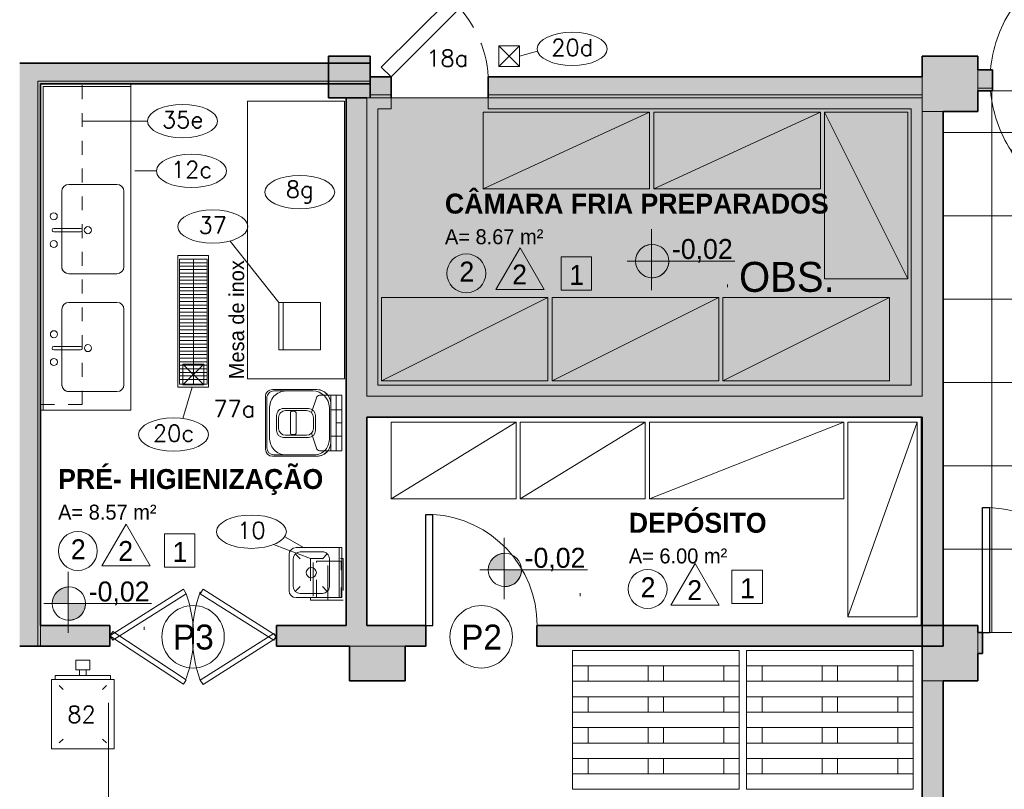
# Model space of a CAD drawing. Header units: metres. Extents: x -33 to 126, y -29 to 31.
# Tile 12 of 75: x -17.73 to -10.64, y -17.69 to -12.15. Entities that reach past the tile are written whole.
import ezdxf

# ---------------------------------------------------------------- set-up
doc = ezdxf.new("R2010")
doc.units = ezdxf.units.M
doc.linetypes.add('IMPORT-HIDDEN', pattern=[0.375, 0.25, -0.125])
doc.linetypes.add('Projeção', pattern=[0.003969, 0.002381, -0.001587])
for name, color, linetype, lineweight in [('A-AREA-IDEN', 2, 'Continuous', 9), ('A-DETL', 90, 'Continuous', 18), ('A-DETL-GENF', 92, 'Continuous', 18), ('A-DETL-MBND', 5, 'Continuous', 18), ('A-DETL-THIN', 151, 'Continuous', 18), ('A-DOOR', 31, 'Continuous', 18), ('A-DOOR-IDEN', 31, 'Continuous', 9), ('A-FLOR', 192, 'Continuous', 18), ('A-FLOR-OVHD', 1, 'Projeção', 18), ('A-FLOR-PATT', 8, 'Continuous', 18), ('A-GENM', 13, 'Continuous', 18), ('A-WALL', 113, 'Continuous', 18), ('A-WALL-PATT', 111, 'Continuous', 35), ('C-LINHA AUXILIAR', 7, 'Continuous', 18), ('C-NEUTRO', 7, 'Continuous', 18), ('C-NUMERO', 7, 'Continuous', 18), ('C-PONTOS-HIDR', 7, 'Continuous', 18), ('C-TAMPO', 7, 'Continuous', 18), ('G-ANNO-SYMB', 111, 'Continuous', 9), ('G-ANNO-TEXT', 7, 'Continuous', 18), ('I-FURN', 30, 'Continuous', 18), ('JN-CÂMARA FRIG', 7, 'Continuous', 18), ('LAYOUT_dwg _2_', 8, 'Continuous', 18), ('P-SANR-FIXT', 6, 'Continuous', 18)]:
    doc.layers.add(name, color=color, linetype=linetype, lineweight=lineweight)
doc.styles.add('Century Gothic', font='GOTHIC.TTF', dxfattribs={"height": 0.143711})
doc.styles.add('Century Gothic_1', font='GOTHIC.TTF', dxfattribs={"height": 0.179639})
doc.styles.add('Century Gothic_2', font='GOTHIC.TTF', dxfattribs={"height": 0.107783})
doc.styles.add('Century Gothic_3', font='GOTHIC.TTF', dxfattribs={"height": 0.215567})
doc.styles.add('Century Gothic_B', font='GOTHICB.TTF', dxfattribs={"height": 0.143612})
doc.styles.add('romans_2', font='romans__.ttf', dxfattribs={"height": 0.12})

# ---------------------------------------------------------------- blocks, each defined once
blk = doc.blocks.new('M_Descarga simples - 090 x 210 mm-2386130-2-PLANTA COM LAYOUT')
at = {"layer": 'A-DOOR', "color": 10, "lineweight": 25}
for p, q in [((0.349, -0.075), (0.349, -0.8751)), ((0.4, -0.075), (0.349, -0.075)), ((0.4, -0.075), (0.4, -0.8751)), ((0.4, -0.8751), (0.349, -0.8751))]:
    blk.add_line(p, q, dxfattribs=at)
at = {"layer": 'A-DOOR', "color": 7}
blk.add_arc((0.4, -0.075), 0.8017, 180, 266.35264, dxfattribs=at)
blk = doc.blocks.new('M_Descarga simples - 080 x 210 mm-2390003-2-PLANTA COM LAYOUT')
at = {"layer": 'A-DOOR', "lineweight": 25}
for p, q in [((0.399, -0.075), (0.399, -0.9752)), ((0.45, -0.075), (0.399, -0.075)), ((0.45, -0.075), (0.45, -0.9752)), ((0.45, -0.9752), (0.399, -0.9752))]:
    blk.add_line(p, q, dxfattribs=at)
at = {"layer": 'A-DOOR'}
blk.add_arc((0.45, -0.075), 0.9017, 180, 266.7576, dxfattribs=at)
blk = doc.blocks.new('M_Sink Kitchen-Single - 760 x 535mm-2580743-2-PLANTA COM LAYOUT')
at = {"layer": 'P-SANR-FIXT', "color": 7}
for p, q in [((-0.2632, 0.2596), (0.2783, 0.2596)), ((-0.314, -0.1372), (-0.314, 0.2088)), ((0.3291, 0.2088), (0.3291, -0.1372)), ((0.003, -0.2452), (0.003, -0.0531)), ((0.0284, -0.2452), (0.0284, -0.0531)), ((0.003, -0.188), (-0.2632, -0.188)), ((0.2783, -0.188), (0.0284, -0.188))]:
    blk.add_line(p, q, dxfattribs=at)
for centre, radius, start, end in [((-0.2632, 0.2088), 0.0508, 90, 180), ((0.2783, 0.2088), 0.0508, 360, 90), ((0.0157, 0), 0.0254, 360, 180), ((0.0157, 0), 0.0254, 180, 0), ((0.0157, -0.0531), 0.0127, 360, 180), ((-0.2632, -0.1372), 0.0508, 180, 270), ((0.2783, -0.1372), 0.0508, 270, 0), ((-0.0843, -0.2452), 0.0254, 0, 180), ((-0.0843, -0.2452), 0.0254, 180, 0), ((0.0157, -0.2452), 0.0127, 180, 0), ((0.1157, -0.2452), 0.0254, 0, 180), ((0.1157, -0.2452), 0.0254, 180, 0)]:
    blk.add_arc(centre, radius, start, end, dxfattribs=at)
blk = doc.blocks.new('Generic Models 14 - Generic Models 28-2395319-2-PLANTA COM LAYOUT')
at = {"layer": 'A-GENM'}
for p, q in [((-16.9273, -14.9646), (-16.9273, -12.6346)), ((-17.4244, -13.9308), (-17.4244, -13.3893)), ((-17.3736, -13.3385), (-17.0276, -13.3385)), ((-16.9768, -13.3893), (-16.9768, -13.9308)), ((-17.0276, -13.9816), (-17.3736, -13.9816)), ((-17.4238, -14.7802), (-17.4238, -14.2387)), ((-17.373, -14.1879), (-17.027, -14.1879)), ((-16.9762, -14.2387), (-16.9762, -14.7802)), ((-17.027, -14.831), (-17.373, -14.831)), ((-17.5573, -14.9646), (-16.9273, -14.9646))]:
    blk.add_line(p, q, dxfattribs=at)
for centre, start, end in [((-17.3736, -13.3893), 90, 180), ((-17.0276, -13.3893), 0, 90), ((-17.3736, -13.9308), 180, 270), ((-17.0276, -13.9308), 270, 0), ((-17.373, -14.2387), 90, 180), ((-17.027, -14.2387), 0, 90), ((-17.373, -14.7802), 180, 270), ((-17.027, -14.7802), 270, 0)]:
    blk.add_arc(centre, 0.0508, start, end, dxfattribs=at)
blk = doc.blocks.new('Modelos genéricos 5 - Modelos genéricos 40-2395855-2-PLANTA COM LAYOUT')
at = {"layer": 'A-GENM'}
for p, q in [((-24.2423, -22.0916), (-24.2623, -22.0916)), ((-24.2423, -22.7216), (-24.2423, -22.0916)), ((-21.9123, -22.7216), (-24.2423, -22.7216)), ((-21.9123, -22.7416), (-21.9123, -22.7216))]:
    blk.add_line(p, q, dxfattribs=at)
blk = doc.blocks.new('Mesa-Retangular - Mesa aço inox 200x70cm 88AL-V83-2-PLANTA COM LAYOUT')
at = {"layer": 'I-FURN'}
for p, q in [((1, 0.35), (-1, 0.35)), ((-1, 0.35), (-1, -0.35)), ((1, -0.35), (1, 0.35)), ((-1, -0.35), (1, -0.35))]:
    blk.add_line(p, q, dxfattribs=at)
blk = doc.blocks.new('M_Bifold-2 Panel - 0915 x 2134mm-2540479-2-PLANTA COM LAYOUT')
at = {"layer": 'A-DOOR', "color": 7}
for p, q in [((-0.6, 0), (-0.0712, 0.3357)), ((-0.0508, 0.3036), (-0.5796, -0.0322)), ((-0.0712, 0.3357), (-0.0508, 0.3036)), ((-0.5796, 0.031), (-0.6, 0)), ((-0.0508, -0.3178), (-0.5796, 0.031)), ((0.0509, -0.3179), (0.5796, 0.0179)), ((0.5796, 0.0179), (0.6001, -0.0143)), ((-0.6, 0), (-0.0713, -0.3488)), ((-0.5796, -0.0322), (-0.6, 0)), ((0.6001, -0.0143), (0.0713, -0.3501)), ((-0.0713, -0.3488), (-0.0508, -0.3178)), ((0.0713, -0.3501), (0.0509, -0.3179))]:
    blk.add_line(p, q, dxfattribs=at)
at = {"layer": 'A-DOOR'}
for p, q in [((0.0712, 0.3357), (0.0508, 0.3036)), ((0.0508, 0.3036), (0.5796, -0.0322)), ((0.6, 0), (0.0712, 0.3357)), ((0.5796, -0.0322), (0.6, 0))]:
    blk.add_line(p, q, dxfattribs=at)
at = {"layer": 'A-DOOR', "color": 7}
for centre, radius, start, end in [((-0.9165, -0.0014), 0.9179, 340.59215, 19.40785), ((0.9165, -0.0014), 0.9227, 159.75965, 200.24035)]:
    blk.add_arc(centre, radius, start, end, dxfattribs=at)
blk = doc.blocks.new('M_Bifold-2 Panel - Cópia - 0915 x 2134mm-2539048-2-PLANTA COM LAYOUT')
at = {"layer": 'A-DOOR', "lineweight": 25}
for p, q in [((-0.3448, 0.5365), (-0.3652, 0.5043)), ((-0.3652, 0.5043), (0.4796, -0.0321)), ((0.5, 0), (-0.3448, 0.5365)), ((-0.3652, -0.5043), (0.4796, 0.0322)), ((0.5, 0), (-0.3448, -0.5364)), ((0.4796, 0.0322), (0.5, 0)), ((0.4796, -0.0321), (0.5, 0)), ((-0.3448, -0.5364), (-0.3652, -0.5043))]:
    blk.add_line(p, q, dxfattribs=at)
at = {"layer": 'A-DOOR', "color": 7}
for start, end in [(146.73449, 175.31789), (184.68701, 213.26551)]:
    blk.add_arc((0.4035, 0), 0.9194, start, end, dxfattribs=at)
blk = doc.blocks.new('LAYOUT_dwg_Pialm-26x38-2545264-2-PLANTA COM LAYOUT')
at = {"layer": 'C-TAMPO'}
for p, q in [((345.3701, 98.096), (345.6301, 98.096)), ((345.3501, 97.856), (345.3501, 98.016)), ((345.4001, 98.016), (345.3648, 98.0514)), ((345.4001, 98.066), (345.6001, 98.066)), ((345.6001, 98.016), (345.6355, 98.0514)), ((345.6501, 97.856), (345.6501, 98.016)), ((345.4001, 97.856), (345.3648, 97.8207)), ((345.6001, 97.856), (345.6355, 97.8207)), ((345.4001, 97.806), (345.6001, 97.806)), ((345.3201, 97.736), (345.6801, 97.736))]:
    blk.add_line(p, q, dxfattribs=at)
at = {"layer": 'C-TAMPO', "flags": 128}
blk.add_lwpolyline([(345.6801, 98.046), (345.6801, 97.716), (345.3201, 97.716), (345.3201, 98.046)], dxfattribs=at)
at = {"layer": 'C-TAMPO'}
blk.add_circle((345.5001, 97.936), 0.0366, dxfattribs=at)
for centre, start, end in [((345.3701, 98.046), 90, 180), ((345.6301, 98.046), 0, 90), ((345.4001, 98.016), 90, 180), ((345.6001, 98.016), 0, 90), ((345.4001, 97.856), 180, 270), ((345.6001, 97.856), 270, 0)]:
    blk.add_arc(centre, 0.05, start, end, dxfattribs=at)
blk = doc.blocks.new('LAYOUT_dwg_BAL-BP15-2545315-2-PLANTA COM LAYOUT')
at = {"layer": 'C-NEUTRO'}
blk.add_line((0.1318, -0.1659), (0.1318, 0.1741), dxfattribs=at)
at = {"layer": 'C-NEUTRO', "flags": 128}
blk.add_lwpolyline([(0.1618, 0.1741), (-0.1382, 0.1741), (-0.1382, -0.1659), (0.1618, -0.1659)], close=True, dxfattribs=at)
blk = doc.blocks.new('LAYOUT_dwg_A$C68367A12-2545316-2-PLANTA COM LAYOUT')
blk.add_blockref('LAYOUT_dwg_BAL-BP15-2545315-2-PLANTA COM LAYOUT', (0.1382, 0.1659))
blk = doc.blocks.new('LAYOUT_dwg_Balança de bancada 15kg-2545317-2-PLANTA COM LAYOUT')
blk.add_blockref('LAYOUT_dwg_A$C68367A12-2545316-2-PLANTA COM LAYOUT', (1502.217, 1002.2565))
blk = doc.blocks.new('LAYOUT_dwg_Est12x10-2545262-2-PLANTA COM LAYOUT')
at = {"layer": 'C-NEUTRO'}
for p, q in [((-0.5969, 0.3352), (0.6031, 0.3352)), ((-0.4858, 0.224), (-0.4858, 0.3352)), ((-0.0525, 0.224), (-0.0525, 0.3352)), ((0.0586, 0.224), (0.0586, 0.3352)), ((0.492, 0.224), (0.492, 0.3352)), ((-0.5969, 0.224), (0.6031, 0.224)), ((-0.5969, 0.1129), (0.6031, 0.1129)), ((-0.4858, 0.0018), (-0.4858, 0.1129)), ((-0.0525, 0.0018), (-0.0525, 0.1129)), ((0.0586, 0.0018), (0.0586, 0.1129)), ((0.492, 0.0018), (0.492, 0.1129)), ((-0.5969, 0.0018), (0.6031, 0.0018)), ((-0.5969, -0.1093), (0.6031, -0.1093)), ((-0.4858, -0.2204), (-0.4858, -0.1093)), ((-0.0525, -0.2204), (-0.0525, -0.1093)), ((0.0586, -0.2204), (0.0586, -0.1093)), ((0.492, -0.2204), (0.492, -0.1093)), ((-0.5969, -0.2204), (0.6031, -0.2204)), ((-0.5969, -0.3315), (0.6031, -0.3315)), ((-0.4858, -0.4426), (-0.4858, -0.3315)), ((-0.0525, -0.4426), (-0.0525, -0.3315)), ((0.0586, -0.4426), (0.0586, -0.3315)), ((0.492, -0.4426), (0.492, -0.3315)), ((-0.5969, -0.4426), (0.6031, -0.4426))]:
    blk.add_line(p, q, dxfattribs=at)
at = {"layer": 'C-NEUTRO', "flags": 128}
blk.add_lwpolyline([(0.6031, 0.4463), (0.6031, -0.5537), (-0.5969, -0.5537), (-0.5969, 0.4463)], close=True, dxfattribs=at)
blk = doc.blocks.new('LAYOUT_dwg_A$C05A94810-2545266-2-PLANTA COM LAYOUT')
at = {"layer": 'C-NEUTRO'}
for p, q in [((20.1, 51), (-20.1, 51)), ((0, 55), (0, 51)), ((20.1, 47), (-20.1, 47)), ((-14, 47), (14, 47)), ((-11, 46), (12, 46)), ((-18.83, 37.1), (-7.44, 33.04)), ((-5.4, 36), (5.4, 36)), ((18.83, 37.1), (7.44, 33.04)), ((-23, 6), (-23, 34)), ((-10.4, 13), (-10.4, 31)), ((-8.9, 14.5), (-8.9, 29.5)), ((-3.9, 34.5), (3.9, 34.5)), ((8.9, 14.5), (8.9, 29.5)), ((10.4, 13), (10.4, 31)), ((23, 6), (23, 34)), ((7.4, 22), (-7.4, 22)), ((-8.4, 21), (-8.4, 19)), ((7.4, 18), (-7.4, 18)), ((8.4, 21), (8.4, 19))]:
    blk.add_line(p, q, dxfattribs=at)
at = {"layer": 'C-NEUTRO', "flags": 128}
for points in [[(-20.1, 39.55), (-20.1, 44.92), (-20.1, 50), (-20.1, 55), (20.1, 55), (20.1, 44.92), (20.1, 55), (-20.1, 55)], [(-20.1, 44.92), (-20.1, 55), (-9.5, 55), (-9.5, 47)], [(9.5, 47), (9.5, 55), (20.1, 55), (20.1, 43), (20.1, 39.55)], [(5.4, 8), (0, 8), (-5.4, 8)], [(3.9, 9.5), (0, 9.5), (-3.9, 9.5)], [(18, 1), (0, 1), (-18, 1)], [(11.4, 3), (0, 3), (-11.4, 3)]]:
    blk.add_lwpolyline(points, dxfattribs=at)
for points in [[(-24, 5), (-24, 37)], [(24, 37), (24, 5)], [(19, 0), (0, 0), (-19, 0)]]:
    blk.add_lwpolyline(points, close=True, dxfattribs=at)
at = {"layer": 'C-NEUTRO'}
for centre, radius, start, end in [((-14, 37), 10, 90, 180), ((-14, 37), 10, 127.5895, 180), ((-11, 34), 12, 90, 180), ((11.85, 34.82), 11.18, 355.79963, 89.22126), ((14, 37), 10, 360, 90), ((14, 37), 10, 0, 52.4105), ((-17.1, 39.55), 3, 180, 234.68299), ((-5.4, 31), 5, 90, 180), ((5.4, 31), 5, 360, 90), ((17.1, 39.55), 3, 305.31701, 0), ((-3.9, 29.5), 5, 90, 180), ((3.9, 29.5), 5, 360, 90), ((-7.4, 21), 1, 90, 180), ((7.4, 21), 1, 360, 90), ((-11.18, 14.87), 11.87, 174.52448, 268.96108), ((-3.9, 14.5), 5, 180, 270), ((-7.4, 19), 1, 180, 270), ((3.9, 14.5), 5, 270, 360), ((7.4, 19), 1, 270, 360), ((11.18, 14.87), 11.87, 271.03892, 5.47552), ((-5.4, 13), 5, 180, 270), ((5.4, 13), 5, 270, 360), ((-19, 5), 5, 180, 270), ((-19, 5), 5, 180, 270), ((-18, 6), 5, 180, 270), ((18, 6), 5, 270, 0), ((19, 5), 5, 270, 0), ((19, 5), 5, 270, 0)]:
    blk.add_arc(centre, radius, start, end, dxfattribs=at)
blk = doc.blocks.new('LAYOUT_dwg_Est12x10-2545318-2-PLANTA COM LAYOUT')
at = {"layer": 'C-NEUTRO'}
for p, q in [((-0.5969, 0.3352), (0.6031, 0.3352)), ((-0.4858, 0.224), (-0.4858, 0.3352)), ((-0.0525, 0.224), (-0.0525, 0.3352)), ((0.0586, 0.224), (0.0586, 0.3352)), ((0.492, 0.224), (0.492, 0.3352)), ((-0.5969, 0.224), (0.6031, 0.224)), ((-0.5969, 0.1129), (0.6031, 0.1129)), ((-0.4858, 0.0018), (-0.4858, 0.1129)), ((-0.0525, 0.0018), (-0.0525, 0.1129)), ((0.0586, 0.0018), (0.0586, 0.1129)), ((0.492, 0.0018), (0.492, 0.1129)), ((-0.5969, 0.0018), (0.6031, 0.0018)), ((-0.5969, -0.1093), (0.6031, -0.1093)), ((-0.4858, -0.2204), (-0.4858, -0.1093)), ((-0.0525, -0.2204), (-0.0525, -0.1093)), ((0.0586, -0.2204), (0.0586, -0.1093)), ((0.492, -0.2204), (0.492, -0.1093)), ((-0.5969, -0.2204), (0.6031, -0.2204)), ((-0.5969, -0.3315), (0.6031, -0.3315)), ((-0.4858, -0.4426), (-0.4858, -0.3315)), ((-0.0525, -0.4426), (-0.0525, -0.3315)), ((0.0586, -0.4426), (0.0586, -0.3315)), ((0.492, -0.4426), (0.492, -0.3315)), ((-0.5969, -0.4426), (0.6031, -0.4426))]:
    blk.add_line(p, q, dxfattribs=at)
at = {"layer": 'C-NEUTRO', "flags": 128}
blk.add_lwpolyline([(0.6031, 0.4463), (0.6031, -0.5537), (-0.5969, -0.5537), (-0.5969, 0.4463)], close=True, dxfattribs=at)
blk = doc.blocks.new('LAYOUT_dwg_A$C00D409A6-2545342-2-PLANTA COM LAYOUT')
at = {"layer": 'C-NEUTRO'}
for p, q in [((0.0431, 0.3958), (0.0714, 0.3675)), ((0.4569, 0.3958), (0.4286, 0.3675)), ((0.53, 0.25), (0.57, 0.25)), ((0.53, 0.2), (0.57, 0.2)), ((0.0431, 0.0542), (0.0714, 0.0825)), ((0.4569, 0.0542), (0.4286, 0.0825))]:
    blk.add_line(p, q, dxfattribs=at)
at = {"layer": 'C-NEUTRO', "flags": 128}
for points in [[(0.5, 0), (0.5, 0.45), (0, 0.45), (0, 0)], [(0.57, 0.175), (0.64, 0.175), (0.64, 0.275), (0.57, 0.275)]]:
    blk.add_lwpolyline(points, close=True, dxfattribs=at)
blk.add_lwpolyline([(0.5, 0.425), (0.53, 0.425), (0.53, 0.025), (0.5, 0.025)], dxfattribs=at)
blk = doc.blocks.new('LAYOUT_dwg_Elipse-1-2545353-2-PLANTA COM LAYOUT')
at = {"layer": 'C-NUMERO'}
blk.add_ellipse((-0.1387, -0.0003), major_axis=(0.21, 0), ratio=0.47619, dxfattribs=at)
blk = doc.blocks.new('LAYOUT_dwg_A$C59F45233-2545323-2-PLANTA COM LAYOUT')
at = {"layer": 'C-NEUTRO', "linetype": 'IMPORT-HIDDEN'}
for p, q in [((-0.2712, 0.2426), (-0.028, 0.2426)), ((-0.3, 0.1352), (0, 0.1352))]:
    blk.add_line(p, q, dxfattribs=at)
at = {"layer": 'C-NEUTRO', "linetype": 'IMPORT-HIDDEN', "flags": 128}
for points in [[(-0.3, 0.025), (-0.3, 0.26), (0, 0.26), (0, 0.025)], [(-0.2801, 0.2166), (-0.2801, 0.0389), (-0.0191, 0.0389), (-0.0191, 0.2166)]]:
    blk.add_lwpolyline(points, close=True, dxfattribs=at)
blk = doc.blocks.new('LAYOUT_dwg_A$C37ED2B95-2545359-2-PLANTA COM LAYOUT')
at = {"layer": 'C-PONTOS-HIDR'}
blk.add_line((-0.075, 0.075), (0.075, -0.075), dxfattribs=at)
at = {"layer": 'C-PONTOS-HIDR', "flags": 128}
blk.add_lwpolyline([(-0.075, -0.075), (-0.075, 0.075), (0.075, 0.075), (0.075, -0.075), (-0.075, -0.075), (0.075, 0.075)], dxfattribs=at)
blk = doc.blocks.new('LAYOUT_dwg_A$C7E596F67-V131-2-PLANTA COM LAYOUT')
at = {"layer": 'C-LINHA AUXILIAR'}
for p, q in [((0.1, 0), (0.1, -0.9)), ((0.199, -0.033), (0, -0.033)), ((0.199, -0.059), (0, -0.059)), ((0.199, -0.084), (0, -0.084)), ((0.199, -0.11), (0, -0.11)), ((0.199, -0.135), (0, -0.135)), ((0.199, -0.161), (0, -0.161)), ((0.199, -0.186), (0, -0.186)), ((0.199, -0.212), (0, -0.212)), ((0.199, -0.237), (0, -0.237)), ((0.199, -0.263), (0, -0.263)), ((0.199, -0.288), (0, -0.288)), ((0.199, -0.314), (0, -0.314)), ((0.199, -0.339), (0, -0.339)), ((0.199, -0.365), (0, -0.365)), ((0.199, -0.39), (0, -0.39)), ((0.199, -0.416), (0, -0.416)), ((0.199, -0.441), (0, -0.441)), ((0.199, -0.467), (0, -0.467)), ((0.199, -0.492), (0, -0.492)), ((0.199, -0.518), (0, -0.518)), ((0.199, -0.543), (0, -0.543)), ((0.199, -0.569), (0, -0.569)), ((0.199, -0.594), (0, -0.594)), ((0.199, -0.62), (0, -0.62)), ((0.199, -0.645), (0, -0.645)), ((0.199, -0.671), (0, -0.671)), ((0.199, -0.696), (0, -0.696)), ((0.199, -0.722), (0, -0.722)), ((0.199, -0.747), (0, -0.747)), ((0.199, -0.773), (0, -0.773)), ((0.199, -0.798), (0, -0.798)), ((0.199, -0.824), (0, -0.824)), ((0.199, -0.849), (0, -0.849)), ((0.199, -0.874), (0, -0.874))]:
    blk.add_line(p, q, dxfattribs=at)
at = {"layer": 'C-LINHA AUXILIAR', "flags": 128}
blk.add_lwpolyline([(0, -0.9), (0, 0), (0.199, 0), (0.199, -0.9)], close=True, dxfattribs=at)
blk = doc.blocks.new('LAYOUT_dwg_A$C37ED2B95-2545357-2-PLANTA COM LAYOUT')
at = {"layer": 'C-PONTOS-HIDR'}
blk.add_line((-0.075, 0.075), (0.075, -0.075), dxfattribs=at)
at = {"layer": 'C-PONTOS-HIDR', "flags": 128}
blk.add_lwpolyline([(-0.075, -0.075), (-0.075, 0.075), (0.075, 0.075), (0.075, -0.075), (-0.075, -0.075), (0.075, 0.075)], dxfattribs=at)
blk = doc.blocks.new('LAYOUT_dwg _2_-2545261-2-PLANTA COM LAYOUT')
at = {"layer": 'C-NEUTRO', "flags": 128}
for points in [[(1603.2323, 853.0083), (1602.0323, 853.0083), (1602.0323, 852.4583), (1603.2323, 853.0083), (1603.2323, 852.4583), (1602.0323, 852.4583)], [(1604.4623, 853.0083), (1603.2623, 853.0083), (1603.2623, 852.4583), (1604.4623, 853.0083), (1604.4623, 852.4583), (1603.2623, 852.4583)], [(1604.4904, 853.0083), (1604.4904, 851.8083), (1605.0904, 851.8083), (1604.4904, 853.0083), (1605.0904, 853.0083), (1605.0904, 851.8083)], [(1602.4999, 851.6737), (1601.2999, 851.6737), (1601.2999, 851.0737), (1602.4999, 851.6737), (1602.4999, 851.0737), (1601.2999, 851.0737)], [(1603.7299, 851.6737), (1602.5299, 851.6737), (1602.5299, 851.0737), (1603.7299, 851.6737), (1603.7299, 851.0737), (1602.5299, 851.0737)], [(1604.9599, 851.6737), (1603.7599, 851.6737), (1603.7599, 851.0737), (1604.9599, 851.6737), (1604.9599, 851.0737), (1603.7599, 851.0737)], [(1602.2708, 850.7762), (1601.3708, 850.7762), (1601.3708, 850.2262), (1602.2708, 850.7762), (1602.2708, 850.2262), (1601.3708, 850.2262)], [(1603.2008, 850.7762), (1602.3008, 850.7762), (1602.3008, 850.2262), (1603.2008, 850.7762), (1603.2008, 850.2262), (1602.3008, 850.2262)], [(1604.6308, 850.7762), (1603.2308, 850.7762), (1603.2308, 850.2262), (1604.6308, 850.7762), (1604.6308, 850.2262), (1603.2308, 850.2262)], [(1605.1588, 850.7761), (1605.1588, 849.3761), (1604.6588, 849.3761), (1605.1588, 850.7761), (1604.6588, 850.7761), (1604.6588, 849.3761)]]:
    blk.add_lwpolyline(points, dxfattribs=at)
at = {"layer": 'C-NUMERO'}
for p, q in [((1602.2954, 853.4133), (1602.4249, 853.4495)), ((1599.6165, 852.9456), (1599.1454, 852.9456)), ((1599.6808, 852.5859), (1599.5254, 852.5859)), ((1600.2109, 852.0816), (1600.5621, 851.6381)), ((1599.8708, 850.8032), (1599.9364, 851.0283)), ((1600.604, 849.952), (1600.7448, 849.8733)), ((1600.5242, 849.8959), (1600.7904, 849.7948))]:
    blk.add_line(p, q, dxfattribs=at)
at = {"layer": 'C-PONTOS-HIDR', "flags": 128}
blk.add_lwpolyline([(1600.0554, 851.0283), (1599.8354, 851.0283), (1599.8354, 851.9783), (1600.0554, 851.9783)], close=True, dxfattribs=at)
at = {"layer": 'JN-CÂMARA FRIG', "flags": 128}
blk.add_lwpolyline([(1601.3704, 853.2633), (1601.8654, 853.7583), (1601.7947, 853.829), (1601.2997, 853.334)], close=True, dxfattribs=at)
at = {"layer": 'JN-CÂMARA FRIG', "linetype": 'IMPORT-HIDDEN'}
blk.add_arc((1601.2497, 853.2133), 0.8222, 3.48631, 48.48631, dxfattribs=at)
at = {"xscale": 1.199999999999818, "yscale": 1.199999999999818, "zscale": 1.199999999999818}
for p in [(1602.8411, 853.4657), (1600.0349, 852.946), (1600.0992, 852.5863), (1600.8785, 852.4345), (1600.2523, 852.1862), (1599.9701, 850.6879), (1600.5303, 849.9889)]:
    blk.add_blockref('LAYOUT_dwg_Elipse-1-2545353-2-PLANTA COM LAYOUT', p, dxfattribs=at)
for name, p in [('LAYOUT_dwg_A$C37ED2B95-2545357-2-PLANTA COM LAYOUT', (1602.2204, 853.4133)), ('LAYOUT_dwg_Est12x10-2545262-2-PLANTA COM LAYOUT', (1603.2745, 848.6871)), ('LAYOUT_dwg_Est12x10-2545318-2-PLANTA COM LAYOUT', (1604.5273, 848.6871))]:
    blk.add_blockref(name, p)
at = {"extrusion": (0, 0, -1), "zscale": -1}
for name, p, rotation in [('LAYOUT_dwg_A$C7E596F67-V131-2-PLANTA COM LAYOUT', (-1599.8469, 851.0516), 180), ('LAYOUT_dwg_A$C37ED2B95-2545359-2-PLANTA COM LAYOUT', (-1599.9454, 851.1208), 90.00000000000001), ('LAYOUT_dwg_Pialm-26x38-2545264-2-PLANTA COM LAYOUT', (-1698.7314, 1195.1935), 270)]:
    blk.add_blockref(name, p, dxfattribs=dict(at, rotation=rotation))
for name, p, rotation in [('LAYOUT_dwg_Balança de bancada 15kg-2545317-2-PLANTA COM LAYOUT', (3103.0791, 1853.8946), 180), ('LAYOUT_dwg_A$C59F45233-2545323-2-PLANTA COM LAYOUT', (1601.0504, 849.7948), 89.99999999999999), ('LAYOUT_dwg_A$C00D409A6-2545342-2-PLANTA COM LAYOUT', (1599.3752, 848.4239), 89.99999999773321)]:
    blk.add_blockref(name, p, dxfattribs=dict(rotation=rotation))
at = {"xscale": 0.009999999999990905, "yscale": 0.009999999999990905, "zscale": 0.009999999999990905, "rotation": 270}
blk.add_blockref('LAYOUT_dwg_A$C05A94810-2545266-2-PLANTA COM LAYOUT', (1600.4654, 850.7716), dxfattribs=at)
at = {"layer": 'C-NUMERO', "char_height": 0.12, "attachment_point": 2, "line_spacing_factor": 0.964689, "style": 'romans_2'}
for s, insert, width in [('20d', (1602.675, 853.5349), 0.403348), ('18a', (1601.7745, 853.4577), 0.403348), ('35e', (1599.8687, 853.0153), 0.396171), ('12c', (1599.9331, 852.6555), 0.396171), ('8g', (1600.7123, 852.5141), 0.266985), ('37', (1600.0861, 852.2554), 0.272727), ('77a', (1600.2409, 850.932), 0.403348), ('20c', (1599.8039, 850.7571), 0.396171), ('10', (1600.3642, 850.0581), 0.272727), ('82', (1599.1404, 848.7324), 0.272727)]:
    blk.add_mtext(s, dxfattribs=dict(at, insert=insert, width=width))
blk = doc.blocks.new('M_Identificador da porta - M_Identificador da porta-1233-2-PLANTA COM LAYOUT')
at = {"layer": 'A-DOOR-IDEN'}
blk.add_circle((-0.000017, -0.000091), 0.003, dxfattribs=at)

msp = doc.modelspace()

# ---------------------------------------------------------------- hatches: boundary and pattern name
at = {"layer": 'A-DETL-GENF'}
for color, points in [(150, [(-15.2273, -14.8646), (-11.2273, -14.8646), (-11.2273, -12.7146), (-14.3523, -12.7146), (-14.3523, -12.7946), (-11.3073, -12.7946), (-11.3073, -14.7846), (-15.1473, -14.7846), (-15.1473, -12.7946), (-15.0523, -12.7946), (-15.0523, -12.7146), (-15.2273, -12.7146), (-15.2273, -14.7846)]), (7, [(-13.2773, -13.8909), (-13.1777, -13.8909), (-13.1777, -13.771), (-13.2078, -13.7761), (-13.2355, -13.7887), (-13.2592, -13.8079), (-13.2773, -13.8324), (-13.2887, -13.8606), (-13.2925, -13.8909)]), (7, [(-13.1777, -14.0107), (-13.1471, -14.0078), (-13.1238, -14.0005), (-13.1001, -13.9865), (-13.0801, -13.9674), (-13.0651, -13.9443), (-13.0557, -13.9183), (-13.0525, -13.8909), (-13.1777, -13.8909)]), (7, [(-14.3382, -16.1146), (-14.2386, -16.1146), (-14.2386, -15.9947), (-14.2686, -15.9999), (-14.2964, -16.0124), (-14.3201, -16.0316), (-14.3382, -16.0561), (-14.3495, -16.0844), (-14.3534, -16.1146)]), (7, [(-14.2386, -16.2345), (-14.208, -16.2315), (-14.1847, -16.2243), (-14.1609, -16.2102), (-14.141, -16.1911), (-14.1259, -16.168), (-14.1166, -16.142), (-14.1134, -16.1146), (-14.2386, -16.1146)]), (7, [(-17.3777, -16.3572), (-17.3777, -16.2374), (-17.4078, -16.2425), (-17.4355, -16.2551), (-17.4592, -16.2743), (-17.4773, -16.2988), (-17.4887, -16.327), (-17.4925, -16.3572), (-17.4773, -16.3572)]), (7, [(-17.3777, -16.4771), (-17.3471, -16.4742), (-17.3238, -16.4669), (-17.3001, -16.4529), (-17.2801, -16.4338), (-17.2651, -16.4106), (-17.2557, -16.3847), (-17.2525, -16.3572), (-17.3777, -16.3572), (-17.3777, -16.4751)])]:
    msp.add_hatch(color=color, dxfattribs=at).paths.add_polyline_path(points, flags=0)
h = msp.add_hatch(color=7, dxfattribs=at)
h.paths.add_polyline_path([(-13.2592, -14.7846), (-11.3073, -14.7846), (-11.3073, -12.7946), (-14.3523, -12.7946), (-14.3523, -12.7146), (-15.0523, -12.7146), (-15.0523, -12.7946), (-15.1473, -12.7946), (-15.1473, -14.7846), (-13.2773, -14.7846)], flags=0)
h.paths.add_polyline_path([(-13.1777, -13.8909), (-13.2925, -13.8909), (-13.2887, -13.8606), (-13.2773, -13.8324), (-13.2592, -13.8079), (-13.2355, -13.7887), (-13.2078, -13.7761), (-13.1777, -13.771), (-13.1777, -13.8606)], flags=0)
h.paths.add_polyline_path([(-13.1777, -14.0107), (-13.1777, -13.8909), (-13.0525, -13.8909), (-13.0557, -13.9183), (-13.0651, -13.9443), (-13.0801, -13.9674), (-13.1001, -13.9865), (-13.1238, -14.0005), (-13.1502, -14.0088)], flags=0)
at = {"layer": 'A-FLOR-PATT'}
h = msp.add_hatch(dxfattribs=at)
h.set_pattern_fill('FP_2', color=256, style=0, pattern_type=2)
h.set_pattern_definition([(0, (-4.727, -17.766), (0, 0.6), []), (90, (-4.727, -17.766), (-0.6, 4e-17), [])])
h.paths.add_polyline_path([(-6.2238, -16.5659), (-5.9773, -16.5659), (-5.9773, -16.5646), (-5.9273, -16.5646), (-5.9276, -15.4146), (-7.3673, -15.4146), (-7.3675, -14.8346), (-9.4673, -14.8346), (-9.4673, -15.4159), (-9.6173, -15.4159), (-10.0273, -15.1288), (-10.0273, -14.3888), (-9.6173, -14.3888), (-9.6173, -12.6646), (-10.8273, -12.6646), (-10.8273, -12.8146), (-11.0773, -12.8146), (-11.0773, -16.5146), (-10.8273, -16.5146), (-10.8273, -16.5659), (-7.3273, -16.5659), (-7.3273, -16.4646), (-6.9273, -16.4646), (-6.9273, -16.5646), (-6.8773, -16.5646), (-6.8773, -16.5659)], flags=0)
h.paths.add_polyline_path([(-8.7119, -16.3572), (-8.8266, -16.3572), (-8.8228, -16.327), (-8.8114, -16.2988), (-8.7933, -16.2743), (-8.7696, -16.2551), (-8.7419, -16.2425), (-8.7119, -16.2374), (-8.7119, -16.327)], flags=0)
h.paths.add_polyline_path([(-8.7119, -16.4771), (-8.7119, -16.3572), (-8.5866, -16.3572), (-8.5898, -16.3847), (-8.5992, -16.4106), (-8.6142, -16.4338), (-8.6342, -16.4529), (-8.6579, -16.4669), (-8.6843, -16.4751)], flags=0)
h.paths.add_polyline_path([(-7.482, -15.0783), (-7.4842, -15.0808), (-7.4822, -15.0786)], flags=0)
h.paths.add_polyline_path([(-7.4563, -15.443), (-7.4804, -15.4424), (-7.4894, -15.4399), (-7.4978, -15.436), (-7.5065, -15.4282), (-7.5112, -15.4208), (-7.515, -15.412), (-7.5166, -15.4017), (-7.5158, -15.0789), (-7.5135, -15.071), (-7.5096, -15.0626), (-7.5018, -15.0538), (-7.494, -15.0489), (-7.4855, -15.0453), (-7.4753, -15.0438), (-7.4372, -15.0445), (-7.4372, -15.0941), (-7.4563, -15.0941), (-7.4563, -15.0755), (-7.4769, -15.0762), (-7.4825, -15.0794), (-7.4848, -15.0851), (-7.4842, -15.4033), (-7.4817, -15.4086), (-7.4753, -15.4112), (-7.4563, -15.4112), (-7.4563, -15.3922), (-7.4372, -15.3927), (-7.4372, -15.443)], flags=0)
h.paths.add_polyline_path([(-7.4753, -15.4128), (-7.4753, -15.4123), (-7.4769, -15.4124)], flags=0)
h.paths.add_polyline_path([(-7.515, -15.0851), (-7.515, -15.0849), (-7.5155, -15.0851)], flags=0)
h.paths.add_polyline_path([(-7.486, -15.0851), (-7.4859, -15.0851), (-7.4864, -15.0851)], flags=0)
h.paths.add_polyline_path([(-7.4753, -15.0454), (-7.4753, -15.0448), (-7.4781, -15.0448)], flags=0)
at = {"layer": 'A-WALL-PATT', "lineweight": 18}
for points in [[(-17.5973, -16.6646), (-17.5979, -12.4646), (-17.7273, -12.4646), (-17.7273, -16.6646)], [(-11.2273, -12.8146), (-10.8273, -12.8146), (-10.8273, -12.4146), (-11.2273, -12.4146), (-11.2273, -12.8079)], [(-15.5023, -12.6146), (-15.5023, -12.5946), (-17.5773, -12.5946), (-17.5773, -12.6146), (-16.9273, -12.6146)], [(-15.3773, -16.5146), (-15.2273, -16.5146), (-15.2273, -12.7146), (-15.3773, -12.7146), (-15.3773, -15.6263)], [(-15.2023, -12.7146), (-15.0523, -12.7146), (-15.0523, -12.6946), (-15.2023, -12.6946)], [(-11.2273, -12.7146), (-11.2273, -12.6946), (-14.3523, -12.6946), (-14.3523, -12.7146), (-11.3073, -12.7146)], [(-11.0773, -16.6646), (-11.0773, -12.8146), (-11.2273, -12.8146), (-11.2273, -16.5146), (-11.176, -16.5659)], [(-11.234, -15.0146), (-11.2273, -15.0146), (-11.2273, -14.8646), (-15.2273, -14.8646), (-15.2273, -15.0146), (-11.3073, -15.0146)], [(-10.8273, -16.9146), (-10.8273, -16.5146), (-11.0773, -16.5146), (-11.0773, -16.6646), (-11.2273, -16.5146), (-11.2273, -16.9146), (-10.8805, -16.9146)], [(-14.9523, -16.9146), (-14.9523, -16.6646), (-15.3523, -16.6646), (-15.3523, -16.9146), (-15.2273, -16.9146)]]:
    msp.add_hatch(color=7, dxfattribs=at).paths.add_polyline_path(points, flags=0)
at = {"layer": 'A-WALL-PATT'}
for points in [[(-17.3736, -12.5946), (-15.2023, -12.5946), (-15.2023, -12.4646), (-17.5973, -12.4646), (-17.5973, -12.5946), (-17.4244, -12.5946)], [(-17.5973, -16.6646), (-17.5773, -16.6646), (-17.5773, -12.5946), (-17.5973, -12.5946), (-17.5973, -16.5146)], [(-15.2023, -12.6946), (-15.0523, -12.6946), (-15.0523, -12.5646), (-15.2023, -12.5646), (-15.2023, -12.6907)], [(-11.3496, -12.6946), (-11.2273, -12.6946), (-11.2273, -12.5646), (-14.3523, -12.5646), (-14.3523, -12.6946)]]:
    msp.add_hatch(color=250, dxfattribs=at).paths.add_polyline_path(points, flags=0)
at = {"layer": 'A-WALL-PATT', "lineweight": 18}
h = msp.add_hatch(color=7, dxfattribs=at)
h.paths.add_polyline_path([(-15.3873, -12.7146), (-15.2023, -12.7146), (-15.2023, -12.5946), (-15.5023, -12.5946), (-15.5023, -12.7146)], flags=0)
h.paths.add_polyline_path([(-15.2023, -12.4646), (-15.2023, -12.4146), (-15.5023, -12.4146), (-15.5023, -12.4646)], flags=0)
at = {"layer": 'A-WALL-PATT'}
h = msp.add_hatch(color=250, dxfattribs=at)
h.paths.add_polyline_path([(-9.7223, -12.6446), (-9.4673, -12.6446), (-9.4673, -12.5146), (-9.7223, -12.5146)], flags=0)
h.paths.add_polyline_path([(-10.7223, -12.6446), (-10.7223, -12.5146), (-10.8273, -12.5146), (-10.8273, -12.6446)], flags=0)
at = {"layer": 'A-WALL-PATT', "lineweight": 18}
h = msp.add_hatch(color=7, dxfattribs=at)
h.paths.add_polyline_path([(-9.6173, -12.6646), (-9.4873, -12.6646), (-9.4875, -12.6446), (-9.7223, -12.6446), (-9.7223, -12.6646), (-9.641, -12.6646)], flags=0)
h.paths.add_polyline_path([(-10.8273, -12.6646), (-10.7223, -12.6646), (-10.7223, -12.6446), (-10.8273, -12.6446)], flags=0)
h = msp.add_hatch(color=7, dxfattribs=at)
h.paths.add_polyline_path([(-15.3773, -16.6646), (-14.8023, -16.6646), (-14.8023, -16.5146), (-15.8773, -16.5146), (-15.8773, -16.6646), (-15.3923, -16.6646)], flags=0)
h.paths.add_polyline_path([(-11.2273, -16.6646), (-11.2273, -16.5146), (-14.0023, -16.5146), (-14.0023, -16.6646), (-11.3496, -16.6646)], flags=0)
h.paths.add_polyline_path([(-17.5773, -16.6646), (-17.0773, -16.6646), (-17.0773, -16.5146), (-17.5773, -16.5146)], flags=0)
h = msp.add_hatch(color=7, dxfattribs=at)
h.paths.add_polyline_path([(-10.7923, -16.7159), (-10.7923, -16.5659), (-10.8273, -16.5659), (-10.8273, -16.7159)], flags=0)
h.paths.add_polyline_path([(-7.9324, -16.7159), (-7.3273, -16.7159), (-7.3273, -16.5659), (-9.8923, -16.5659), (-9.8923, -16.7159), (-9.6773, -16.7159)], flags=0)
h = msp.add_hatch(color=7, dxfattribs=at)
h.paths.add_polyline_path([(-11.087, -20.4146), (-11.0773, -20.4146), (-11.0773, -20.2146), (-11.2273, -20.2146), (-11.2273, -20.4146)], flags=0)
h.paths.add_polyline_path([(-11.0773, -18.8146), (-11.0773, -18.6646), (-11.2273, -18.6646), (-11.2273, -18.8146)], flags=0)
h.paths.add_polyline_path([(-11.2273, -17.7646), (-11.0773, -17.7646), (-11.0773, -16.9146), (-11.2273, -16.9146), (-11.2273, -17.4951)], flags=0)

# ---------------------------------------------------------------- linework, layer by layer
at = {"layer": 'A-DETL'}
for p, q in [((-15.0523, -12.7146), (-15.2273, -12.7146)), ((-15.2273, -12.7146), (-15.2273, -14.8646)), ((-14.3523, -12.7146), (-15.0523, -12.7146)), ((-15.0523, -12.7946), (-15.0523, -12.7146)), ((-14.3523, -12.7146), (-14.3523, -12.7946)), ((-11.2273, -12.7146), (-14.3523, -12.7146)), ((-11.2273, -14.8646), (-11.2273, -12.7146)), ((-15.1473, -14.7846), (-15.1473, -12.7946)), ((-15.1473, -12.7946), (-15.0523, -12.7946)), ((-14.3523, -12.7946), (-11.3073, -12.7946)), ((-11.3073, -12.7946), (-11.3073, -14.7846)), ((-12.6304, -14.0592), (-12.6304, -14.0792)), ((-11.3073, -14.7846), (-15.1473, -14.7846)), ((-15.2273, -14.8646), (-11.2273, -14.8646)), ((-13.6913, -16.283), (-13.6913, -16.303)), ((-16.8304, -16.5256), (-16.8304, -16.5456))]:
    msp.add_line(p, q, dxfattribs=at)
at = {"layer": 'A-DETL-MBND'}
for p, q in [((-13.1777, -13.6611), (-13.1777, -14.1011)), ((-13.3527, -13.8909), (-12.5777, -13.8909)), ((-14.2386, -15.8848), (-14.2386, -16.3248)), ((-17.3777, -16.1275), (-17.3777, -16.5675)), ((-14.4135, -16.1146), (-13.6386, -16.1146)), ((-17.5527, -16.3572), (-16.7777, -16.3572))]:
    msp.add_line(p, q, dxfattribs=at)
for centre in [(-13.1725, -13.8909), (-14.2334, -16.1146), (-17.3725, -16.3572)]:
    msp.add_circle(centre, 0.12, dxfattribs=at)
at = {"layer": 'A-DETL-THIN'}
for p, q in [((-14.1242, -13.7951), (-14.2974, -14.0951)), ((-14.1242, -13.7951), (-13.951, -14.0951)), ((-13.1777, -13.8909), (-13.1777, -13.771)), ((-13.8281, -13.8611), (-13.6081, -13.8611)), ((-13.8281, -14.1011), (-13.8281, -13.8611)), ((-13.6081, -13.8611), (-13.6081, -14.1011)), ((-13.2925, -13.8909), (-13.1777, -13.8909)), ((-13.0525, -13.8909), (-13.1777, -13.8909)), ((-13.1777, -13.8909), (-13.1777, -14.0107)), ((-13.951, -14.0951), (-14.2974, -14.0951)), ((-13.6081, -14.1011), (-13.8281, -14.1011)), ((-16.9614, -15.7863), (-17.1346, -16.0863)), ((-16.9614, -15.7863), (-16.7882, -16.0863)), ((-16.6851, -15.8553), (-16.4651, -15.8553)), ((-16.6851, -16.0953), (-16.6851, -15.8553)), ((-16.4651, -15.8553), (-16.4651, -16.0953)), ((-14.2386, -16.1146), (-14.2386, -15.9947)), ((-16.7882, -16.0863), (-17.1346, -16.0863)), ((-16.4651, -16.0953), (-16.6851, -16.0953)), ((-12.8636, -16.0682), (-13.0368, -16.3682)), ((-12.8636, -16.0682), (-12.6904, -16.3682)), ((-14.3534, -16.1146), (-14.2386, -16.1146)), ((-14.1134, -16.1146), (-14.2386, -16.1146)), ((-14.2386, -16.1146), (-14.2386, -16.2345)), ((-12.5978, -16.1172), (-12.3778, -16.1172)), ((-12.5978, -16.3572), (-12.5978, -16.1172)), ((-12.3778, -16.1172), (-12.3778, -16.3572)), ((-17.3777, -16.3572), (-17.3777, -16.2374)), ((-17.4925, -16.3572), (-17.3777, -16.3572)), ((-17.2525, -16.3572), (-17.3777, -16.3572)), ((-17.3777, -16.3572), (-17.3777, -16.4771)), ((-12.6904, -16.3682), (-13.0368, -16.3682)), ((-12.3778, -16.3572), (-12.5978, -16.3572))]:
    msp.add_line(p, q, dxfattribs=at)
for centre in [(-14.5104, -13.9791), (-17.3085, -15.9787), (-13.2047, -16.2522)]:
    msp.add_circle(centre, 0.14, dxfattribs=at)
for centre, start, end in [((-13.1725, -13.8909), 92.49392, 180), ((-13.1725, -13.8909), 267.50608, 360), ((-14.2334, -16.1146), 92.49392, 180), ((-14.2334, -16.1146), 267.50608, 0), ((-17.3725, -16.3572), 92.49392, 180), ((-17.3725, -16.3572), 267.50608, 0)]:
    msp.add_arc(centre, 0.12, start, end, dxfattribs=at)
at = {"layer": 'A-FLOR'}
for p, q in [((-9.7223, -12.6646), (-10.7223, -12.6646)), ((-11.234, -16.5146), (-11.234, -15.0146)), ((-10.7923, -16.5659), (-9.8923, -16.5659))]:
    msp.add_line(p, q, dxfattribs=at)
at = {"layer": 'A-FLOR-OVHD'}
for p, q in [((-17.2773, -14.9246), (-17.2773, -12.6146)), ((-17.5773, -14.9246), (-17.2773, -14.9246))]:
    msp.add_line(p, q, dxfattribs=at)
at = {"layer": 'A-WALL', "lineweight": 35}
for p, q in [((-15.2023, -12.4646), (-17.7273, -12.4646)), ((-15.2023, -12.4146), (-15.5023, -12.4146)), ((-15.5023, -12.4146), (-15.5023, -12.7146)), ((-15.2023, -12.4146), (-15.2023, -12.7146)), ((-10.8273, -12.4146), (-11.2273, -12.4146)), ((-11.2273, -12.4146), (-11.2273, -12.5646)), ((-10.8273, -12.5146), (-10.8273, -12.4146)), ((-10.7223, -12.5146), (-10.8273, -12.5146)), ((-10.7223, -12.6646), (-10.7223, -12.5146)), ((-17.5773, -16.5146), (-17.5773, -12.6146)), ((-17.5773, -12.6146), (-15.2023, -12.6146)), ((-15.0523, -12.5646), (-15.2023, -12.5646)), ((-15.0523, -12.7146), (-15.0523, -12.5646)), ((-11.2273, -12.5646), (-14.3523, -12.5646)), ((-14.3523, -12.5646), (-14.3523, -12.7146)), ((-10.8273, -12.8146), (-10.8273, -12.6646)), ((-10.8273, -12.6646), (-10.7223, -12.6646)), ((-15.2273, -12.7146), (-15.5023, -12.7146)), ((-15.3773, -12.7146), (-15.3773, -16.5146)), ((-11.0773, -12.8146), (-10.8273, -12.8146)), ((-11.0773, -16.6646), (-11.0773, -12.8146)), ((-15.2273, -15.0146), (-11.2273, -15.0146)), ((-15.2273, -16.5146), (-15.2273, -15.0146)), ((-11.2273, -15.0146), (-11.2273, -17.7646)), ((-17.0773, -16.5146), (-17.5773, -16.5146)), ((-17.0773, -16.6646), (-17.0773, -16.5146)), ((-15.3773, -16.5146), (-15.8773, -16.5146)), ((-15.8773, -16.5146), (-15.8773, -16.6646)), ((-14.8023, -16.5146), (-15.2273, -16.5146)), ((-14.8023, -16.6646), (-14.8023, -16.5146)), ((-10.8273, -16.5146), (-14.0023, -16.5146)), ((-14.0023, -16.5146), (-14.0023, -16.6646)), ((-10.8273, -16.5659), (-10.8273, -16.5146)), ((-10.7923, -16.5659), (-10.8273, -16.5659)), ((-10.7923, -16.7159), (-10.7923, -16.5659)), ((-17.7273, -16.6646), (-17.0773, -16.6646)), ((-15.8773, -16.6646), (-15.3523, -16.6646)), ((-15.3523, -16.6646), (-15.3523, -16.9146)), ((-14.9523, -16.9146), (-14.9523, -16.6646)), ((-14.9523, -16.6646), (-14.8023, -16.6646)), ((-14.0023, -16.6646), (-11.0773, -16.6646)), ((-10.8273, -16.9146), (-10.8273, -16.7159)), ((-10.8273, -16.7159), (-10.7923, -16.7159)), ((-15.3523, -16.9146), (-14.9523, -16.9146)), ((-11.0773, -16.9146), (-10.8273, -16.9146)), ((-11.0773, -17.7646), (-11.0773, -16.9146))]:
    msp.add_line(p, q, dxfattribs=at)
at = {"layer": 'A-WALL'}
for p, q in [((-10.8273, -12.5146), (-10.8273, -12.6646)), ((-17.5973, -16.6646), (-17.5973, -12.5946)), ((-15.2023, -12.5946), (-17.5973, -12.5946)), ((-11.2273, -12.7146), (-11.2273, -12.5646)), ((-10.7223, -12.6446), (-10.8273, -12.6446)), ((-15.0523, -12.6946), (-15.2023, -12.6946)), ((-11.2273, -12.6946), (-14.3523, -12.6946)), ((-11.2273, -12.8146), (-11.0773, -12.8146)), ((-17.5773, -16.5146), (-17.5773, -16.6646)), ((-10.8273, -16.5659), (-10.8273, -16.7159)), ((-14.9523, -16.6646), (-15.3523, -16.6646)), ((-11.2273, -16.9146), (-11.0773, -16.9146))]:
    msp.add_line(p, q, dxfattribs=at)
at = {"layer": 'G-ANNO-SYMB'}
msp.add_line((-17.0876, -26.1546), (-17.0876, -17.071), dxfattribs=at)

# ---------------------------------------------------------------- block references
at = {"layer": 'A-DOOR', "color": 7}
for name, p in [('M_Bifold-2 Panel - Cópia - 0915 x 2134mm-2539048-2-PLANTA COM LAYOUT', (-10.2223, -12.5896)), ('M_Bifold-2 Panel - 0915 x 2134mm-2540479-2-PLANTA COM LAYOUT', (-16.4773, -16.5896))]:
    msp.add_blockref(name, p, dxfattribs=at)
at = {"layer": 'A-DOOR', "color": 7, "rotation": 180}
for name, p in [('M_Descarga simples - 080 x 210 mm-2390003-2-PLANTA COM LAYOUT', (-10.3423, -16.6409)), ('M_Descarga simples - 090 x 210 mm-2386130-2-PLANTA COM LAYOUT', (-14.4023, -16.5896))]:
    msp.add_blockref(name, p, dxfattribs=at)
at = {"layer": 'A-DOOR-IDEN', "xscale": 74.99999999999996, "yscale": 74.99999999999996, "zscale": 74.99999999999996}
for p in [(-16.4773, -16.5896), (-14.4023, -16.5896)]:
    msp.add_blockref('M_Identificador da porta - M_Identificador da porta-1233-2-PLANTA COM LAYOUT', p, dxfattribs=at)
at = {"layer": 'A-GENM', "rotation": 270}
msp.add_blockref('Modelos genéricos 5 - Modelos genéricos 40-2395855-2-PLANTA COM LAYOUT', (5.1644, -36.8769), dxfattribs=at)
at = {"layer": 'A-GENM'}
msp.add_blockref('Generic Models 14 - Generic Models 28-2395319-2-PLANTA COM LAYOUT', (0, 0), dxfattribs=at)
at = {"layer": 'I-FURN', "rotation": 89.9999999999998}
msp.add_blockref('Mesa-Retangular - Mesa aço inox 200x70cm 88AL-V83-2-PLANTA COM LAYOUT', (-15.7373, -13.7396), dxfattribs=at)
at = {"layer": 'LAYOUT_dwg _2_', "color": 7}
msp.add_blockref('LAYOUT_dwg _2_-2545261-2-PLANTA COM LAYOUT', (-1616.4227, -865.8279), dxfattribs=at)
at = {"layer": 'P-SANR-FIXT', "color": 7, "rotation": 270.000000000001}
for p in [(-17.2364, -13.6525), (-17.2358, -14.5019)]:
    msp.add_blockref('M_Sink Kitchen-Single - 760 x 535mm-2580743-2-PLANTA COM LAYOUT', p, dxfattribs=at)

# ---------------------------------------------------------------- texts
at = {"layer": 'A-AREA-IDEN', "attachment_point": 1}
for s, insert, char_height, width, line_spacing_factor, style in [('CÂMARA FRIA PREPARADOS', (-14.6648, -13.4051), 0.143612, 3.2148, 0.984796, 'Century Gothic_B'), ('A= 8.67 m²', (-14.6648, -13.6616), 0.10778, 0.9045, 0.984117, 'Century Gothic_2'), ('PRÉ- HIGIENIZAÇÃO', (-17.4507, -15.3884), 0.143612, 2.2896, 0.984796, 'Century Gothic_B'), ('A= 8.57 m²', (-17.4507, -15.6449), 0.10778, 0.9045, 0.984117, 'Century Gothic_2'), ('DEPÓSITO', (-13.3407, -15.7036), 0.14361, 1.1196, 0.984796, 'Century Gothic_B'), ('A= 6.00 m²', (-13.3407, -15.9601), 0.10778, 0.9045, 0.984117, 'Century Gothic_2')]:
    msp.add_mtext(s, dxfattribs=dict(at, insert=insert, char_height=char_height, width=width, line_spacing_factor=line_spacing_factor, style=style))
at = {"layer": 'A-DOOR-IDEN', "char_height": 0.17964, "width": 0.33975, "attachment_point": 2, "line_spacing_factor": 0.984117, "style": 'Century Gothic_1'}
for s, insert in [('P3', (-16.4764, -16.5084)), ('P2', (-14.4014, -16.5084))]:
    msp.add_mtext(s, dxfattribs=dict(at, insert=insert))
at = {"layer": 'G-ANNO-TEXT', "lineweight": 9, "attachment_point": 1, "line_spacing_factor": 0.984117}
for s, insert, char_height, width, style in [('-0,02', (-13.0302, -13.732), 0.14371, 0.5328, 'Century Gothic'), ('2', (-14.5608, -13.8947), 0.1437, 0.1314, 'Century Gothic'), ('OBS.', (-12.5468, -13.8967), 0.21557, 0.783, 'Century Gothic_3'), ('2', (-14.1806, -13.9156), 0.1437, 0.1314, 'Century Gothic'), ('1', (-13.7693, -13.9189), 0.1437, 0.1314, 'Century Gothic'), ('2', (-17.3589, -15.8944), 0.1437, 0.1314, 'Century Gothic'), ('2', (-17.0178, -15.9068), 0.1437, 0.1314, 'Century Gothic'), ('1', (-16.6262, -15.913), 0.1437, 0.1314, 'Century Gothic'), ('-0,02', (-14.091, -15.9557), 0.14371, 0.5328, 'Century Gothic'), ('2', (-13.2552, -16.1679), 0.1437, 0.1314, 'Century Gothic'), ('-0,02', (-17.2302, -16.1984), 0.14371, 0.5328, 'Century Gothic'), ('2', (-12.92, -16.1887), 0.1437, 0.1314, 'Century Gothic'), ('1', (-12.5389, -16.175), 0.1437, 0.1314, 'Century Gothic')]:
    msp.add_mtext(s, dxfattribs=dict(at, insert=insert, char_height=char_height, width=width, style=style))
at = {"layer": 'G-ANNO-TEXT', "lineweight": 9, "insert": (-16.2189, -14.7414), "char_height": 0.107783, "width": 1.14615, "attachment_point": 1, "rotation": 90, "line_spacing_factor": 0.984117, "style": 'Century Gothic_2'}
msp.add_mtext('Mesa de inox', dxfattribs=at)

doc.saveas('drawing.dxf')
